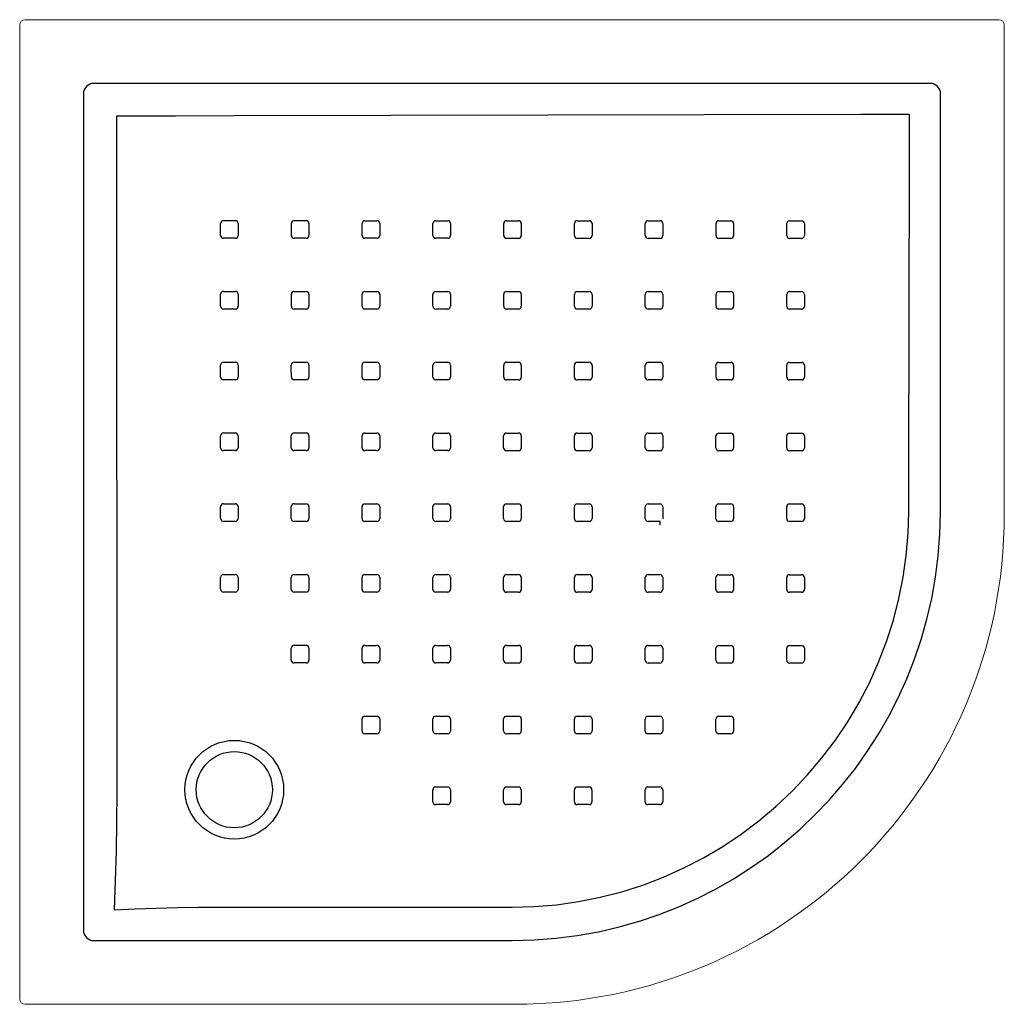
# Model space of a CAD drawing. Header units: millimetres. Extents: x 1784.729 to 1785.633, y 1558.426 to 1559.33.
import ezdxf

# ---------------------------------------------------------------- set-up
doc = ezdxf.new("R2010")
doc.units = ezdxf.units.MM
doc.layers.add('SANINDUSA', color=3, linetype='Continuous')

msp = doc.modelspace()

# ---------------------------------------------------------------- linework, layer by layer
at = {"layer": 'SANINDUSA', "lineweight": 15}
for p, q in [((1785.62823, 1559.3304), (1784.73404, 1559.3304)), ((1784.72904, 1559.3254), (1784.72904, 1558.43121)), ((1785.63323, 1558.87614), (1785.63323, 1559.3254)), ((1784.73404, 1558.42621), (1785.1833, 1558.42621))]:
    msp.add_line(p, q, dxfattribs=at)
at = {"layer": 'SANINDUSA'}
for p, q in [((1785.56484, 1559.27179), (1784.79743, 1559.27179)), ((1784.78765, 1559.26201), (1784.78765, 1558.4946)), ((1785.57462, 1558.8783), (1785.57462, 1559.26201)), ((1785.24108, 1559.08077), (1785.25208, 1559.08077)), ((1785.25208, 1559.06459), (1785.24108, 1559.06459)), ((1785.17608, 1559.01579), (1785.18708, 1559.01579)), ((1785.30607, 1559.01576), (1785.31707, 1559.01576)), ((1785.31966, 1559.01317), (1785.31966, 1559.00217)), ((1785.38465, 1559.01315), (1785.38466, 1559.00215)), ((1785.18708, 1558.99961), (1785.17608, 1558.99961)), ((1785.18706, 1558.86962), (1785.17606, 1558.86962)), ((1785.11105, 1558.82082), (1785.12205, 1558.82082)), ((1785.12464, 1558.81823), (1785.12464, 1558.80723)), ((1785.37104, 1558.82075), (1785.38204, 1558.82075)), ((1785.12205, 1558.80464), (1785.11105, 1558.80464)), ((1784.79743, 1558.48482), (1785.18114, 1558.48482))]:
    msp.add_line(p, q, dxfattribs=at)
at = {"layer": 'SANINDUSA', "flags": 128}
for points in [[(1784.81793, 1559.24178), (1784.81802, 1559.18256), (1784.81797, 1559.12334), (1784.81806, 1558.97967), (1784.81816, 1558.836), (1784.81819, 1558.75527), (1784.81826, 1558.67454), (1784.81828, 1558.64759), (1784.8182, 1558.62061), (1784.81798, 1558.59364), (1784.81755, 1558.5667), (1784.81686, 1558.53982), (1784.81586, 1558.51302)], [(1785.54621, 1559.24337), (1785.50141, 1559.24329), (1785.21402, 1559.24275), (1784.92632, 1559.24212), (1784.87213, 1559.24189), (1784.81793, 1559.24178)], [(1785.54554, 1558.87852), (1785.54568, 1558.95037), (1785.54581, 1559.02223), (1785.54595, 1559.09408), (1785.54608, 1559.16594), (1785.54621, 1559.24337)], [(1784.91351, 1559.13226), (1784.91351, 1559.13626), (1784.91351, 1559.14026), (1784.91351, 1559.14326)], [(1784.9161, 1559.14585), (1784.9241, 1559.14585), (1784.9271, 1559.14585)], [(1784.92969, 1559.14326), (1784.9297, 1559.13526), (1784.9297, 1559.13226)], [(1784.97851, 1559.13225), (1784.97851, 1559.14025), (1784.97851, 1559.14325)], [(1784.9811, 1559.14584), (1784.9891, 1559.14584), (1784.9921, 1559.14584)], [(1784.99469, 1559.14325), (1784.99469, 1559.13525), (1784.99469, 1559.13225)], [(1785.04351, 1559.13223), (1785.04351, 1559.14023), (1785.04351, 1559.14323)], [(1785.0461, 1559.14582), (1785.0541, 1559.14582), (1785.0571, 1559.14582)], [(1785.05969, 1559.14323), (1785.05969, 1559.13523), (1785.05969, 1559.13223)], [(1785.10851, 1559.13221), (1785.10851, 1559.14021), (1785.10851, 1559.14321)], [(1785.1111, 1559.1458), (1785.1191, 1559.1458), (1785.1221, 1559.1458)], [(1785.12469, 1559.14321), (1785.12469, 1559.13521), (1785.12469, 1559.13221)], [(1785.17351, 1559.1322), (1785.1735, 1559.1402), (1785.1735, 1559.1432)], [(1785.17609, 1559.14579), (1785.18409, 1559.14578), (1785.18709, 1559.14578)], [(1785.18968, 1559.14319), (1785.18968, 1559.13519), (1785.18968, 1559.13219)], [(1785.2385, 1559.13218), (1785.2385, 1559.14018), (1785.2385, 1559.14318)], [(1785.24109, 1559.14577), (1785.24909, 1559.14577), (1785.25209, 1559.14577)], [(1785.25468, 1559.14318), (1785.25468, 1559.13518), (1785.25468, 1559.13218)], [(1785.3035, 1559.13216), (1785.3035, 1559.14016), (1785.3035, 1559.14316)], [(1785.30609, 1559.14575), (1785.31409, 1559.14575), (1785.31709, 1559.14575)], [(1785.31968, 1559.14316), (1785.31968, 1559.13516), (1785.31968, 1559.13216)], [(1785.36849, 1559.13214), (1785.36849, 1559.14014), (1785.36849, 1559.14314)], [(1785.37108, 1559.14573), (1785.37908, 1559.14573), (1785.38208, 1559.14573)], [(1785.38467, 1559.14314), (1785.38467, 1559.13514), (1785.38467, 1559.13214)], [(1785.43349, 1559.13212), (1785.43349, 1559.14012), (1785.43349, 1559.14312)], [(1785.43608, 1559.14571), (1785.44408, 1559.14571), (1785.44708, 1559.14571)], [(1785.44967, 1559.14312), (1785.44967, 1559.13512), (1785.44967, 1559.13212)], [(1784.92711, 1559.12967), (1784.91911, 1559.12967), (1784.91611, 1559.12967)], [(1784.9921, 1559.12966), (1784.9841, 1559.12966), (1784.9811, 1559.12966)], [(1785.0571, 1559.12964), (1785.0491, 1559.12964), (1785.0461, 1559.12964)], [(1785.1221, 1559.12962), (1785.1141, 1559.12962), (1785.1111, 1559.12962)], [(1785.18709, 1559.1296), (1785.1791, 1559.12961), (1785.1761, 1559.12961)], [(1785.25209, 1559.12959), (1785.24409, 1559.12959), (1785.24109, 1559.12959)], [(1785.31709, 1559.12957), (1785.30909, 1559.12957), (1785.30609, 1559.12957)], [(1785.38208, 1559.12955), (1785.37408, 1559.12955), (1785.37108, 1559.12955)], [(1785.44708, 1559.12953), (1785.43908, 1559.12953), (1785.43608, 1559.12953)], [(1784.9135, 1559.06727), (1784.9135, 1559.07527), (1784.9135, 1559.07827)], [(1784.91609, 1559.08086), (1784.92409, 1559.08086), (1784.92709, 1559.08086)], [(1784.92968, 1559.07827), (1784.92968, 1559.07027), (1784.92968, 1559.06727)], [(1784.9785, 1559.06725), (1784.9785, 1559.07525), (1784.9785, 1559.07825)], [(1784.98109, 1559.08084), (1784.98909, 1559.08084), (1784.99209, 1559.08084)], [(1784.99468, 1559.07825), (1784.99469, 1559.07025), (1784.99469, 1559.06725)], [(1785.0435, 1559.06724), (1785.0435, 1559.07524), (1785.0435, 1559.07824)], [(1785.04609, 1559.08083), (1785.05409, 1559.08082), (1785.05709, 1559.08082)], [(1785.05968, 1559.07823), (1785.05968, 1559.07023), (1785.05968, 1559.06724)], [(1785.1085, 1559.06722), (1785.1085, 1559.07522), (1785.1085, 1559.07822)], [(1785.11109, 1559.08081), (1785.11909, 1559.08081), (1785.12209, 1559.08081)], [(1785.12468, 1559.07822), (1785.12468, 1559.07022), (1785.12468, 1559.06722)], [(1785.1735, 1559.0672), (1785.1735, 1559.0752), (1785.1735, 1559.0782)], [(1785.17609, 1559.08079), (1785.18409, 1559.08079), (1785.18708, 1559.08079)], [(1785.18968, 1559.0782), (1785.18968, 1559.0702), (1785.18968, 1559.0672)], [(1785.23849, 1559.06718), (1785.23849, 1559.07518), (1785.23849, 1559.07818)], [(1785.25467, 1559.07818), (1785.25467, 1559.07018), (1785.25467, 1559.06718)], [(1785.30349, 1559.06716), (1785.30349, 1559.07516), (1785.30349, 1559.07816)], [(1785.30608, 1559.08075), (1785.31408, 1559.08075), (1785.31708, 1559.08075)], [(1785.31967, 1559.07816), (1785.31967, 1559.07016), (1785.31967, 1559.06716)], [(1785.36849, 1559.06715), (1785.36848, 1559.07514), (1785.36848, 1559.07814)], [(1785.37107, 1559.08073), (1785.37907, 1559.08073), (1785.38207, 1559.08073)], [(1785.38466, 1559.07814), (1785.38466, 1559.07014), (1785.38466, 1559.06714)], [(1785.43348, 1559.06713), (1785.43348, 1559.07513), (1785.43348, 1559.07813)], [(1785.43607, 1559.08072), (1785.44407, 1559.08072), (1785.44707, 1559.08071)], [(1785.44966, 1559.07812), (1785.44966, 1559.07012), (1785.44966, 1559.06713)], [(1784.92709, 1559.06468), (1784.91909, 1559.06468), (1784.91609, 1559.06468)], [(1784.9921, 1559.06466), (1784.9841, 1559.06466), (1784.9811, 1559.06466)], [(1785.05709, 1559.06465), (1785.04909, 1559.06465), (1785.04609, 1559.06465)], [(1785.12209, 1559.06463), (1785.11409, 1559.06463), (1785.11109, 1559.06463)], [(1785.18709, 1559.06461), (1785.17909, 1559.06461), (1785.17609, 1559.06461)], [(1785.31708, 1559.06457), (1785.30908, 1559.06457), (1785.30608, 1559.06457)], [(1785.38207, 1559.06455), (1785.37408, 1559.06455), (1785.37108, 1559.06455)], [(1785.44707, 1559.06454), (1785.43907, 1559.06454), (1785.43607, 1559.06454)], [(1784.91349, 1559.00227), (1784.91349, 1559.01027), (1784.91349, 1559.01327)], [(1784.91608, 1559.01586), (1784.92408, 1559.01586), (1784.92708, 1559.01586)], [(1784.92967, 1559.01327), (1784.92967, 1559.00527), (1784.92967, 1559.00227)], [(1784.9785, 1559.00226), (1784.97849, 1559.01026), (1784.97849, 1559.01326)], [(1784.98108, 1559.01585), (1784.98908, 1559.01585), (1784.99208, 1559.01585)], [(1784.99468, 1559.01326), (1784.99468, 1559.00526), (1784.99468, 1559.00226)], [(1785.04349, 1559.00224), (1785.04349, 1559.01024), (1785.04349, 1559.01324)], [(1785.04608, 1559.01583), (1785.05408, 1559.01583), (1785.05708, 1559.01583)], [(1785.05967, 1559.01324), (1785.05967, 1559.00524), (1785.05967, 1559.00224)], [(1785.10849, 1559.00222), (1785.10849, 1559.01022), (1785.10849, 1559.01322)], [(1785.11108, 1559.01581), (1785.11908, 1559.01581), (1785.12208, 1559.01581)], [(1785.12467, 1559.01322), (1785.12467, 1559.00522), (1785.12467, 1559.00222)], [(1785.17349, 1559.0022), (1785.17349, 1559.0102), (1785.17349, 1559.0132)], [(1785.18967, 1559.0132), (1785.18967, 1559.0052), (1785.18967, 1559.0022)], [(1785.23848, 1559.00219), (1785.23848, 1559.01019), (1785.23848, 1559.01319)], [(1785.24107, 1559.01578), (1785.24907, 1559.01577), (1785.25207, 1559.01577)], [(1785.25466, 1559.01318), (1785.25466, 1559.00518), (1785.25466, 1559.00219)], [(1785.30348, 1559.00217), (1785.30348, 1559.01017), (1785.30348, 1559.01317)], [(1785.36848, 1559.00215), (1785.36848, 1559.01015), (1785.36847, 1559.01315)], [(1785.37106, 1559.01574), (1785.37906, 1559.01574), (1785.38206, 1559.01574)], [(1785.43347, 1559.00213), (1785.43347, 1559.01013), (1785.43347, 1559.01313)], [(1785.43606, 1559.01572), (1785.44406, 1559.01572), (1785.44706, 1559.01572)], [(1785.44965, 1559.01313), (1785.44965, 1559.00513), (1785.44965, 1559.00213)], [(1784.92708, 1558.99968), (1784.91908, 1558.99968), (1784.91608, 1558.99968)], [(1784.99209, 1558.99967), (1784.98409, 1558.99967), (1784.98109, 1558.99967)], [(1785.05708, 1558.99965), (1785.04908, 1558.99965), (1785.04608, 1558.99965)], [(1785.12208, 1558.99963), (1785.11408, 1558.99963), (1785.11108, 1558.99963)], [(1785.25207, 1558.9996), (1785.24407, 1558.9996), (1785.24107, 1558.9996)], [(1785.31707, 1558.99958), (1785.30907, 1558.99958), (1785.30607, 1558.99958)], [(1785.38207, 1558.99956), (1785.37407, 1558.99956), (1785.37107, 1558.99956)], [(1785.44706, 1558.99954), (1785.43906, 1558.99954), (1785.43606, 1558.99954)], [(1784.91607, 1558.95086), (1784.92407, 1558.95087), (1784.92707, 1558.95087)], [(1784.98108, 1558.95085), (1784.98907, 1558.95085), (1784.99208, 1558.95085)], [(1785.04607, 1558.95083), (1785.05407, 1558.95083), (1785.05707, 1558.95083)], [(1785.11107, 1558.95082), (1785.11907, 1558.95082), (1785.12207, 1558.95082)], [(1785.17607, 1558.9508), (1785.18407, 1558.9508), (1785.18707, 1558.9508)], [(1785.24106, 1558.95078), (1785.24906, 1558.95078), (1785.25206, 1558.95078)], [(1785.30606, 1558.95076), (1785.31406, 1558.95076), (1785.31706, 1558.95076)], [(1785.37106, 1558.95074), (1785.37905, 1558.95074), (1785.38205, 1558.95074)], [(1785.43605, 1558.95072), (1785.44405, 1558.95072), (1785.44705, 1558.95072)], [(1784.91348, 1558.93728), (1784.91348, 1558.94527), (1784.91348, 1558.94827)], [(1784.92966, 1558.94828), (1784.92966, 1558.94028), (1784.92966, 1558.93728)], [(1784.97849, 1558.93726), (1784.97848, 1558.94526), (1784.97848, 1558.94826)], [(1784.99467, 1558.94826), (1784.99467, 1558.94026), (1784.99467, 1558.93726)], [(1785.04348, 1558.93725), (1785.04348, 1558.94524), (1785.04348, 1558.94824)], [(1785.05966, 1558.94824), (1785.05966, 1558.94024), (1785.05967, 1558.93724)], [(1785.10848, 1558.93723), (1785.10848, 1558.94523), (1785.10848, 1558.94823)], [(1785.12466, 1558.94823), (1785.12466, 1558.94023), (1785.12466, 1558.93723)], [(1785.17348, 1558.93721), (1785.17348, 1558.94521), (1785.17348, 1558.94821)], [(1785.18966, 1558.94821), (1785.18966, 1558.94021), (1785.18966, 1558.93721)], [(1785.23847, 1558.93719), (1785.23847, 1558.94519), (1785.23847, 1558.94819)], [(1785.25465, 1558.94819), (1785.25465, 1558.94019), (1785.25465, 1558.93719)], [(1785.30347, 1558.93717), (1785.30347, 1558.94517), (1785.30347, 1558.94817)], [(1785.31965, 1558.94817), (1785.31965, 1558.94017), (1785.31965, 1558.93717)], [(1785.36847, 1558.93715), (1785.36847, 1558.94515), (1785.36847, 1558.94815)], [(1785.38465, 1558.94815), (1785.38465, 1558.94015), (1785.38465, 1558.93715)], [(1785.43346, 1558.93714), (1785.43346, 1558.94513), (1785.43346, 1558.94813)], [(1785.44964, 1558.94813), (1785.44964, 1558.94013), (1785.44964, 1558.93713)], [(1784.92707, 1558.93469), (1784.91907, 1558.93469), (1784.91607, 1558.93469)], [(1784.99208, 1558.93467), (1784.98408, 1558.93467), (1784.98108, 1558.93467)], [(1785.05707, 1558.93465), (1785.04908, 1558.93465), (1785.04608, 1558.93465)], [(1785.12207, 1558.93464), (1785.11407, 1558.93464), (1785.11107, 1558.93464)], [(1785.18707, 1558.93462), (1785.17907, 1558.93462), (1785.17607, 1558.93462)], [(1785.25206, 1558.9346), (1785.24406, 1558.9346), (1785.24106, 1558.9346)], [(1785.31706, 1558.93458), (1785.30906, 1558.93458), (1785.30606, 1558.93458)], [(1785.38206, 1558.93456), (1785.37406, 1558.93456), (1785.37106, 1558.93456)], [(1785.44705, 1558.93454), (1785.43905, 1558.93454), (1785.43605, 1558.93454)], [(1784.91606, 1558.88587), (1784.92406, 1558.88587), (1784.92706, 1558.88587)], [(1784.98106, 1558.88586), (1784.98906, 1558.88586), (1784.99207, 1558.88586)], [(1785.04606, 1558.88584), (1785.05406, 1558.88584), (1785.05706, 1558.88584)], [(1785.11106, 1558.88582), (1785.11906, 1558.88582), (1785.12206, 1558.88582)], [(1785.17606, 1558.8858), (1785.18406, 1558.8858), (1785.18706, 1558.8858)], [(1785.24105, 1558.88578), (1785.24905, 1558.88578), (1785.25205, 1558.88578)], [(1785.30605, 1558.88577), (1785.31405, 1558.88576), (1785.31705, 1558.88576)], [(1785.37105, 1558.88575), (1785.37905, 1558.88575), (1785.38205, 1558.88575)], [(1785.43604, 1558.88573), (1785.44404, 1558.88573), (1785.44704, 1558.88573)], [(1784.91347, 1558.87228), (1784.91347, 1558.88028), (1784.91347, 1558.88328)], [(1784.92965, 1558.88328), (1784.92965, 1558.87528), (1784.92965, 1558.87228)], [(1784.97848, 1558.87227), (1784.97847, 1558.88027), (1784.97847, 1558.88327)], [(1784.99466, 1558.88326), (1784.99466, 1558.87527), (1784.99466, 1558.87227)], [(1785.04348, 1558.87225), (1785.04347, 1558.88025), (1785.04347, 1558.88325)], [(1785.05965, 1558.88325), (1785.05966, 1558.87525), (1785.05966, 1558.87225)], [(1785.10847, 1558.87223), (1785.10847, 1558.88023), (1785.10847, 1558.88323)], [(1785.12465, 1558.88323), (1785.12465, 1558.87523), (1785.12465, 1558.87223)], [(1785.17347, 1558.87221), (1785.17347, 1558.88021), (1785.17347, 1558.88321)], [(1785.18133, 1558.51533), (1785.20164, 1558.5159), (1785.22195, 1558.51763), (1785.24217, 1558.5205), (1785.2622, 1558.5245), (1785.28194, 1558.52959), (1785.3013, 1558.53577), (1785.32029, 1558.54304), (1785.3389, 1558.5514), (1785.35704, 1558.56078), (1785.37464, 1558.57116), (1785.39162, 1558.58247), (1785.40788, 1558.59468), (1785.42348, 1558.60785), (1785.43837, 1558.62191), (1785.45247, 1558.63681), (1785.46573, 1558.65246), (1785.47808, 1558.6688), (1785.48946, 1558.68575), (1785.49988, 1558.70333), (1785.50931, 1558.72154), (1785.51773, 1558.74027), (1785.52509, 1558.75944), (1785.53135, 1558.77896), (1785.53648, 1558.79874), (1785.5404, 1558.81845), (1785.54322, 1558.83838), (1785.54494, 1558.85843), (1785.54554, 1558.87852)], [(1785.18965, 1558.88321), (1785.18965, 1558.87521), (1785.18965, 1558.87221)], [(1785.23846, 1558.87219), (1785.23846, 1558.88019), (1785.23846, 1558.88319)], [(1785.25464, 1558.88319), (1785.25464, 1558.87519), (1785.25464, 1558.87219)], [(1785.30346, 1558.87218), (1785.30346, 1558.88018), (1785.30346, 1558.88318)], [(1785.31964, 1558.88317), (1785.31964, 1558.87517), (1785.31964, 1558.87217)], [(1785.36846, 1558.87216), (1785.36846, 1558.88016), (1785.36846, 1558.88316)], [(1785.38464, 1558.88316), (1785.38464, 1558.87516), (1785.38464, 1558.87216)], [(1785.43345, 1558.87214), (1785.43345, 1558.88014), (1785.43345, 1558.88314)], [(1785.44963, 1558.88314), (1785.44963, 1558.87514), (1785.44963, 1558.87214)], [(1784.92706, 1558.86969), (1784.91906, 1558.86969), (1784.91606, 1558.86969)], [(1784.99207, 1558.86968), (1784.98407, 1558.86968), (1784.98107, 1558.86968)], [(1785.05707, 1558.86966), (1785.04907, 1558.86966), (1785.04607, 1558.86966)], [(1785.12206, 1558.86964), (1785.11406, 1558.86964), (1785.11106, 1558.86964)], [(1785.25205, 1558.8696), (1785.24406, 1558.8696), (1785.24106, 1558.8696)], [(1785.31705, 1558.86958), (1785.30905, 1558.86959), (1785.30605, 1558.86959)], [(1785.38205, 1558.86957), (1785.37405, 1558.86957), (1785.37105, 1558.86957)], [(1785.44704, 1558.86955), (1785.43904, 1558.86955), (1785.43604, 1558.86955)], [(1784.91346, 1558.80729), (1784.91346, 1558.81529), (1784.91346, 1558.81829)], [(1784.91605, 1558.82088), (1784.92405, 1558.82088), (1784.92705, 1558.82088)], [(1784.92964, 1558.81829), (1784.92964, 1558.81029), (1784.92964, 1558.80729)], [(1784.97847, 1558.80727), (1784.97847, 1558.81527), (1784.97847, 1558.81827)], [(1784.98106, 1558.82086), (1784.98906, 1558.82086), (1784.99206, 1558.82086)], [(1784.99465, 1558.81827), (1784.99465, 1558.81027), (1784.99465, 1558.80727)], [(1785.04347, 1558.80725), (1785.04347, 1558.81525), (1785.04347, 1558.81825)], [(1785.04606, 1558.82084), (1785.05406, 1558.82084), (1785.05706, 1558.82084)], [(1785.05965, 1558.81825), (1785.05965, 1558.81025), (1785.05965, 1558.80725)], [(1785.10846, 1558.80724), (1785.10846, 1558.81523), (1785.10846, 1558.81823)], [(1785.17346, 1558.80722), (1785.17346, 1558.81522), (1785.17346, 1558.81822)], [(1785.17605, 1558.82081), (1785.18405, 1558.8208), (1785.18705, 1558.8208)], [(1785.18964, 1558.81821), (1785.18964, 1558.81021), (1785.18964, 1558.80721)], [(1785.23846, 1558.8072), (1785.23845, 1558.8152), (1785.23845, 1558.8182)], [(1785.24104, 1558.82079), (1785.24904, 1558.82079), (1785.25204, 1558.82079)], [(1785.25463, 1558.8182), (1785.25463, 1558.8102), (1785.25463, 1558.8072)], [(1785.30345, 1558.80718), (1785.30345, 1558.81518), (1785.30345, 1558.81818)], [(1785.30604, 1558.82077), (1785.31404, 1558.82077), (1785.31704, 1558.82077)], [(1785.31963, 1558.81818), (1785.31963, 1558.81018), (1785.31963, 1558.80718)], [(1785.36845, 1558.80716), (1785.36845, 1558.81516), (1785.36845, 1558.81816)], [(1785.38463, 1558.81816), (1785.38463, 1558.81016), (1785.38463, 1558.80716)], [(1785.43344, 1558.80714), (1785.43344, 1558.81514), (1785.43344, 1558.81814)], [(1785.43603, 1558.82073), (1785.44403, 1558.82073), (1785.44703, 1558.82073)], [(1785.44962, 1558.81814), (1785.44962, 1558.81014), (1785.44962, 1558.80714)], [(1784.92705, 1558.8047), (1784.91905, 1558.8047), (1784.91605, 1558.8047)], [(1784.99206, 1558.80468), (1784.98406, 1558.80468), (1784.98106, 1558.80468)], [(1785.05706, 1558.80466), (1785.04906, 1558.80466), (1785.04606, 1558.80466)], [(1785.18705, 1558.80462), (1785.17905, 1558.80463), (1785.17605, 1558.80463)], [(1785.25204, 1558.80461), (1785.24405, 1558.80461), (1785.24105, 1558.80461)], [(1785.31704, 1558.80459), (1785.30904, 1558.80459), (1785.30604, 1558.80459)], [(1785.38204, 1558.80457), (1785.37404, 1558.80457), (1785.37104, 1558.80457)], [(1785.44703, 1558.80455), (1785.43903, 1558.80455), (1785.43603, 1558.80455)], [(1784.97846, 1558.74228), (1784.97846, 1558.75028), (1784.97846, 1558.75328)], [(1784.98105, 1558.75587), (1784.98905, 1558.75587), (1784.99205, 1558.75587)], [(1784.99464, 1558.75328), (1784.99464, 1558.74528), (1784.99464, 1558.74228)], [(1785.04346, 1558.74226), (1785.04346, 1558.75026), (1785.04346, 1558.75326)], [(1785.04605, 1558.75585), (1785.05405, 1558.75585), (1785.05705, 1558.75585)], [(1785.05964, 1558.75326), (1785.05964, 1558.74526), (1785.05964, 1558.74226)], [(1785.10846, 1558.74224), (1785.10845, 1558.75024), (1785.10845, 1558.75324)], [(1785.11104, 1558.75583), (1785.11904, 1558.75583), (1785.12204, 1558.75583)], [(1785.12463, 1558.75324), (1785.12463, 1558.74524), (1785.12463, 1558.74224)], [(1785.17345, 1558.74222), (1785.17345, 1558.75022), (1785.17345, 1558.75322)], [(1785.17604, 1558.75581), (1785.18404, 1558.75581), (1785.18704, 1558.75581)], [(1785.18963, 1558.75322), (1785.18963, 1558.74522), (1785.18963, 1558.74222)], [(1785.23844, 1558.7422), (1785.23844, 1558.7502), (1785.23844, 1558.7532)], [(1785.24103, 1558.75579), (1785.24903, 1558.75579), (1785.25203, 1558.75579)], [(1785.25462, 1558.7532), (1785.25462, 1558.7452), (1785.25462, 1558.7422)], [(1785.30344, 1558.74218), (1785.30344, 1558.75018), (1785.30344, 1558.75318)], [(1785.30603, 1558.75577), (1785.31403, 1558.75577), (1785.31703, 1558.75577)], [(1785.31962, 1558.75318), (1785.31962, 1558.74518), (1785.31962, 1558.74218)], [(1785.36844, 1558.74216), (1785.36843, 1558.75016), (1785.36843, 1558.75316)], [(1785.37102, 1558.75575), (1785.37902, 1558.75575), (1785.38202, 1558.75575)], [(1785.38461, 1558.75316), (1785.38461, 1558.74516), (1785.38461, 1558.74216)], [(1785.43343, 1558.74214), (1785.43343, 1558.75014), (1785.43343, 1558.75314)], [(1785.43602, 1558.75573), (1785.44402, 1558.75573), (1785.44702, 1558.75573)], [(1785.44961, 1558.75314), (1785.44961, 1558.74514), (1785.44961, 1558.74214)], [(1784.99205, 1558.73969), (1784.98405, 1558.73969), (1784.98105, 1558.73969)], [(1785.05705, 1558.73967), (1785.04905, 1558.73967), (1785.04605, 1558.73967)], [(1785.12204, 1558.73965), (1785.11405, 1558.73965), (1785.11105, 1558.73965)], [(1785.18704, 1558.73963), (1785.17904, 1558.73963), (1785.17604, 1558.73963)], [(1785.25203, 1558.73961), (1785.24403, 1558.73961), (1785.24103, 1558.73961)], [(1785.31703, 1558.73959), (1785.30903, 1558.73959), (1785.30603, 1558.73959)], [(1785.38202, 1558.73957), (1785.37403, 1558.73957), (1785.37103, 1558.73957)], [(1785.44702, 1558.73955), (1785.43902, 1558.73955), (1785.43602, 1558.73955)], [(1785.04345, 1558.67726), (1785.04345, 1558.68526), (1785.04345, 1558.68826)], [(1785.04604, 1558.69085), (1785.05404, 1558.69085), (1785.05704, 1558.69085)], [(1785.05963, 1558.68826), (1785.05963, 1558.68026), (1785.05963, 1558.67726)], [(1785.10844, 1558.67724), (1785.10844, 1558.68524), (1785.10844, 1558.68824)], [(1785.11103, 1558.69083), (1785.11903, 1558.69083), (1785.12203, 1558.69083)], [(1785.12462, 1558.68824), (1785.12462, 1558.68024), (1785.12462, 1558.67724)], [(1785.17344, 1558.67722), (1785.17344, 1558.68522), (1785.17344, 1558.68822)], [(1785.17603, 1558.69081), (1785.18403, 1558.69081), (1785.18703, 1558.69081)], [(1785.18962, 1558.68822), (1785.18962, 1558.68022), (1785.18962, 1558.67722)], [(1785.23843, 1558.6772), (1785.23843, 1558.6852), (1785.23843, 1558.6882)], [(1785.24102, 1558.69079), (1785.24902, 1558.69079), (1785.25202, 1558.69079)], [(1785.25461, 1558.6882), (1785.25461, 1558.6802), (1785.25461, 1558.6772)], [(1785.30343, 1558.67718), (1785.30343, 1558.68518), (1785.30343, 1558.68818)], [(1785.30602, 1558.69077), (1785.31402, 1558.69077), (1785.31702, 1558.69077)], [(1785.31961, 1558.68818), (1785.31961, 1558.68018), (1785.31961, 1558.67718)], [(1785.36842, 1558.67716), (1785.36842, 1558.68516), (1785.36842, 1558.68816)], [(1785.37101, 1558.69075), (1785.37901, 1558.69075), (1785.38201, 1558.69075)], [(1785.3846, 1558.68816), (1785.3846, 1558.68016), (1785.3846, 1558.67716)], [(1785.05704, 1558.67467), (1785.04904, 1558.67467), (1785.04604, 1558.67467)], [(1785.12203, 1558.67465), (1785.11403, 1558.67465), (1785.11103, 1558.67465)], [(1785.18703, 1558.67463), (1785.17903, 1558.67463), (1785.17603, 1558.67463)], [(1785.25202, 1558.67461), (1785.24402, 1558.67461), (1785.24102, 1558.67461)], [(1785.31702, 1558.67459), (1785.30902, 1558.67459), (1785.30602, 1558.67459)], [(1785.38201, 1558.67457), (1785.37401, 1558.67457), (1785.37101, 1558.67457)], [(1785.11102, 1558.62582), (1785.11902, 1558.62582), (1785.12202, 1558.62582)], [(1785.17602, 1558.6258), (1785.18401, 1558.6258), (1785.18701, 1558.6258)], [(1785.24101, 1558.62578), (1785.24901, 1558.62578), (1785.25201, 1558.62578)], [(1785.306, 1558.62577), (1785.314, 1558.62577), (1785.317, 1558.62577)], [(1785.10843, 1558.61223), (1785.10843, 1558.62023), (1785.10843, 1558.62323)], [(1785.12461, 1558.62323), (1785.12461, 1558.61523), (1785.12461, 1558.61223)], [(1785.17342, 1558.61221), (1785.17342, 1558.62021), (1785.17342, 1558.62321)], [(1785.1896, 1558.62321), (1785.1896, 1558.61521), (1785.1896, 1558.61221)], [(1785.23842, 1558.61219), (1785.23842, 1558.62019), (1785.23842, 1558.62319)], [(1785.2546, 1558.62319), (1785.2546, 1558.61519), (1785.2546, 1558.61219)], [(1785.30341, 1558.61218), (1785.30341, 1558.62018), (1785.30341, 1558.62318)], [(1785.31959, 1558.62318), (1785.31959, 1558.61518), (1785.31959, 1558.61217)], [(1785.12202, 1558.60964), (1785.11402, 1558.60964), (1785.11102, 1558.60964)], [(1785.18701, 1558.60962), (1785.17901, 1558.60962), (1785.17601, 1558.60962)], [(1785.25201, 1558.6096), (1785.24401, 1558.6096), (1785.24101, 1558.6096)], [(1785.317, 1558.60958), (1785.309, 1558.60958), (1785.306, 1558.60958)], [(1784.81586, 1558.51302), (1784.83516, 1558.51382), (1784.8545, 1558.51448), (1784.87392, 1558.515), (1784.89337, 1558.51537), (1784.92789, 1558.51555), (1784.96242, 1558.51546), (1785.03149, 1558.51538), (1785.10641, 1558.51535), (1785.18133, 1558.51533)]]:
    msp.add_lwpolyline(points, dxfattribs=at)
at = {"layer": 'SANINDUSA'}
for radius in [0.0453, 0.035]:
    msp.add_circle((1784.92614, 1558.6233), radius, dxfattribs=at)
for centre, radius, start, end in [((1784.9161, 1559.14326), 0.00259, 89.99546, 180.00424), ((1784.9271, 1559.14326), 0.00259, 0.00735, 89.99864), ((1784.9811, 1559.14325), 0.00259, 89.99512, 180.00458), ((1784.9921, 1559.14325), 0.00259, 0.00695, 89.9973), ((1785.0461, 1559.14323), 0.00259, 89.99528, 180.00532), ((1785.0571, 1559.14323), 0.00259, 0.00657, 89.99647), ((1785.1111, 1559.14321), 0.00259, 89.99543, 180.00558), ((1785.1221, 1559.14321), 0.00259, 0.00628, 89.99616), ((1785.17609, 1559.1432), 0.00259, 89.99558, 180.00559), ((1785.18709, 1559.14319), 0.00259, 0.00594, 89.99603), ((1785.24109, 1559.14318), 0.00259, 89.99573, 180.00544), ((1785.25209, 1559.14318), 0.00259, 0.00555, 89.99598), ((1785.30609, 1559.14316), 0.00259, 89.99577, 180.00514), ((1785.31709, 1559.14316), 0.00259, 0.00518, 89.99597), ((1785.37108, 1559.14314), 0.00259, 89.99546, 180.00481), ((1785.38208, 1559.14314), 0.00259, 0.00502, 89.99573), ((1785.43608, 1559.14312), 0.00259, 89.99495, 180.00437), ((1785.44708, 1559.14312), 0.00259, 0.00521, 89.99562), ((1784.91611, 1559.13226), 0.00259, 180.00744, 269.99903), ((1784.92711, 1559.13226), 0.00259, 269.99514, 0.00379), ((1784.9811, 1559.13225), 0.00259, 180.00704, 269.99778), ((1784.9921, 1559.13225), 0.00259, 269.99514, 0.00458), ((1785.0461, 1559.13223), 0.00259, 180.0066, 269.99677), ((1785.0571, 1559.13223), 0.00259, 269.99527, 0.00516), ((1785.1111, 1559.13221), 0.00259, 180.00628, 269.9963), ((1785.1221, 1559.13221), 0.00259, 269.99539, 0.00535), ((1785.1761, 1559.1322), 0.00259, 180.00594, 269.99604), ((1785.1871, 1559.13219), 0.00259, 269.99553, 0.00534), ((1785.24109, 1559.13218), 0.00259, 180.00557, 269.9959), ((1785.25209, 1559.13218), 0.00259, 269.99562, 0.00518), ((1785.30609, 1559.13216), 0.00259, 180.00527, 269.99586), ((1785.31709, 1559.13216), 0.00259, 269.99556, 0.00486), ((1785.37108, 1559.13214), 0.00259, 180.00511, 269.9957), ((1785.38208, 1559.13214), 0.00259, 269.99523, 0.00458), ((1785.43608, 1559.13212), 0.00259, 180.00504, 269.99536), ((1785.44708, 1559.13212), 0.00259, 269.99487, 0.00463), ((1784.91609, 1559.07827), 0.00259, 89.99478, 180.00217), ((1784.92709, 1559.07827), 0.00259, 0.00784, 89.99969), ((1784.98109, 1559.07825), 0.00259, 89.99504, 180.00395), ((1784.99209, 1559.07825), 0.00259, 0.00686, 89.99778), ((1785.04609, 1559.07824), 0.00259, 89.99516, 180.00457), ((1785.05709, 1559.07823), 0.00259, 0.00633, 89.99688), ((1785.11109, 1559.07822), 0.00259, 89.99524, 180.00477), ((1785.12209, 1559.07822), 0.00259, 0.00593, 89.99642), ((1785.17609, 1559.0782), 0.00259, 89.99533, 180.00486), ((1785.18708, 1559.0782), 0.00259, 0.00557, 89.99609), ((1785.24108, 1559.07818), 0.00259, 89.99537, 180.00485), ((1785.25208, 1559.07818), 0.00259, 0.00532, 89.99588), ((1785.30608, 1559.07816), 0.00259, 89.99523, 180.0047), ((1785.31708, 1559.07816), 0.00259, 0.00525, 89.99575), ((1785.37107, 1559.07814), 0.00259, 89.99504, 180.0045), ((1785.38207, 1559.07814), 0.00259, 0.0052, 89.99571), ((1785.43607, 1559.07813), 0.00259, 89.99503, 180.00448), ((1785.44707, 1559.07812), 0.00259, 0.00474, 89.9955), ((1784.91609, 1559.06727), 0.00259, 180.00848, 270.00163), ((1784.92709, 1559.06727), 0.00259, 269.99456, 0.0022), ((1784.9811, 1559.06725), 0.00259, 180.00716, 269.99838), ((1784.9921, 1559.06725), 0.00259, 269.99494, 0.00396), ((1785.04609, 1559.06724), 0.00259, 180.00644, 269.99704), ((1785.05709, 1559.06723), 0.00259, 269.99513, 0.00457), ((1785.11109, 1559.06722), 0.00259, 180.00603, 269.99648), ((1785.12209, 1559.06722), 0.00259, 269.99522, 0.00475), ((1785.17609, 1559.0672), 0.00259, 180.00565, 269.99608), ((1785.18709, 1559.0672), 0.00259, 269.99529, 0.00482), ((1785.24108, 1559.06718), 0.00259, 180.00536, 269.99582), ((1785.25208, 1559.06718), 0.00259, 269.99529, 0.00479), ((1785.30608, 1559.06716), 0.00259, 180.00527, 269.99571), ((1785.31708, 1559.06716), 0.00259, 269.99514, 0.00474), ((1785.37108, 1559.06715), 0.00259, 180.00532, 269.9958), ((1785.38208, 1559.06714), 0.00259, 269.99497, 0.00459), ((1785.43607, 1559.06713), 0.00259, 180.00507, 269.99563), ((1785.44707, 1559.06712), 0.00259, 269.99485, 0.00413), ((1784.91608, 1559.01327), 0.00259, 89.99472, 179.99996), ((1784.92708, 1559.01327), 0.00259, 0.00853, 90.00238), ((1784.98108, 1559.01326), 0.00259, 89.99495, 180.00322), ((1784.99208, 1559.01326), 0.00259, 0.00684, 89.99819), ((1785.04608, 1559.01324), 0.00259, 89.99514, 180.00444), ((1785.05708, 1559.01324), 0.00259, 0.00615, 89.99679), ((1785.11108, 1559.01322), 0.00259, 89.99515, 180.00468), ((1785.12208, 1559.01322), 0.00259, 0.00575, 89.99623), ((1785.17608, 1559.0132), 0.00259, 89.99519, 180.00478), ((1785.18708, 1559.0132), 0.00259, 0.00542, 89.99585), ((1785.24107, 1559.01319), 0.00259, 89.99521, 180.00483), ((1785.25207, 1559.01318), 0.00259, 0.00526, 89.99566), ((1785.30607, 1559.01317), 0.00259, 89.99512, 180.00482), ((1785.31707, 1559.01317), 0.00259, 0.00526, 89.99557), ((1785.37106, 1559.01315), 0.00259, 89.9949, 180.00472), ((1785.38206, 1559.01315), 0.00259, 0.00533, 89.99549), ((1785.43606, 1559.01313), 0.00259, 89.9945, 180.00423), ((1785.44706, 1559.01313), 0.00259, 0.00508, 89.99529), ((1784.91608, 1559.00227), 0.00259, 180.0096, 270.00498), ((1784.92708, 1559.00227), 0.00259, 269.99458, 0.00028), ((1784.98109, 1559.00226), 0.00259, 180.00719, 269.99905), ((1784.99209, 1559.00226), 0.00259, 269.99497, 0.00352), ((1785.04608, 1559.00224), 0.00259, 180.00624, 269.99693), ((1785.05708, 1559.00224), 0.00259, 269.9951, 0.00448), ((1785.11108, 1559.00222), 0.00259, 180.00584, 269.99624), ((1785.12208, 1559.00222), 0.00259, 269.99512, 0.0047), ((1785.17608, 1559.0022), 0.00259, 180.00547, 269.99579), ((1785.18708, 1559.0022), 0.00259, 269.99518, 0.00484), ((1785.24107, 1559.00219), 0.00259, 180.00525, 269.99556), ((1785.25207, 1559.00218), 0.00259, 269.99521, 0.00487), ((1785.30607, 1559.00217), 0.00259, 180.00524, 269.99552), ((1785.31707, 1559.00217), 0.00259, 269.99511, 0.00481), ((1785.37107, 1559.00215), 0.00259, 180.00525, 269.99539), ((1785.38207, 1559.00215), 0.00259, 269.99475, 0.00455), ((1785.43606, 1559.00213), 0.00259, 180.00521, 269.99527), ((1785.44706, 1559.00213), 0.00259, 269.99412, 0.00411), ((1784.91607, 1558.94827), 0.00259, 89.99496, 179.99774), ((1784.92707, 1558.94827), 0.00259, 0.00871, 90.00443), ((1784.98107, 1558.94826), 0.00259, 89.99507, 180.00262), ((1784.99208, 1558.94826), 0.00259, 0.00667, 89.99857), ((1785.04607, 1558.94824), 0.00259, 89.99511, 180.0042), ((1785.05707, 1558.94824), 0.00259, 0.00597, 89.99674), ((1785.11107, 1558.94823), 0.00259, 89.99509, 180.00465), ((1785.12207, 1558.94823), 0.00259, 0.00551, 89.99594), ((1785.17607, 1558.94821), 0.00259, 89.99521, 180.00491), ((1785.18707, 1558.94821), 0.00259, 0.00512, 89.99545), ((1785.24106, 1558.94819), 0.00259, 89.99528, 180.00504), ((1785.25206, 1558.94819), 0.00259, 0.005, 89.99528), ((1785.30606, 1558.94817), 0.00259, 89.99525, 180.00498), ((1785.31706, 1558.94817), 0.00259, 0.00506, 89.99533), ((1785.37106, 1558.94815), 0.00259, 89.995, 180.00475), ((1785.38205, 1558.94815), 0.00259, 0.00521, 89.99547), ((1785.43605, 1558.94813), 0.00259, 89.99422, 180.00439), ((1785.44705, 1558.94813), 0.00259, 0.00519, 89.99503), ((1784.91607, 1558.93728), 0.00259, 180.00962, 270.00736), ((1784.92707, 1558.93728), 0.00259, 269.99483, 359.99869), ((1784.98108, 1558.93726), 0.00259, 180.00713, 269.99974), ((1784.99208, 1558.93726), 0.00259, 269.99495, 0.00294), ((1785.04608, 1558.93725), 0.00259, 180.00615, 269.99714), ((1785.05708, 1558.93724), 0.00259, 269.99503, 0.0042), ((1785.11107, 1558.93723), 0.00259, 180.00566, 269.99609), ((1785.12207, 1558.93723), 0.00259, 269.99507, 0.00467), ((1785.17607, 1558.93721), 0.00259, 180.00515, 269.99541), ((1785.18707, 1558.93721), 0.00259, 269.99525, 0.00497), ((1785.24107, 1558.93719), 0.00259, 180.00492, 269.99515), ((1785.25206, 1558.93719), 0.00259, 269.99534, 0.00507), ((1785.30606, 1558.93717), 0.00259, 180.00493, 269.9952), ((1785.31706, 1558.93717), 0.00259, 269.99529, 0.005), ((1785.37106, 1558.93715), 0.00259, 180.00516, 269.99536), ((1785.38206, 1558.93715), 0.00259, 269.99484, 0.00469), ((1785.43605, 1558.93714), 0.00259, 180.00538, 269.99512), ((1785.44705, 1558.93713), 0.00259, 269.9938, 0.00419), ((1784.91606, 1558.88328), 0.00259, 89.99494, 179.99644), ((1784.92706, 1558.88328), 0.00259, 0.00935, 90.00636), ((1784.98106, 1558.88327), 0.00259, 89.99483, 180.00157), ((1784.99207, 1558.88326), 0.00259, 0.00699, 89.99962), ((1785.04606, 1558.88325), 0.00259, 89.99492, 180.00363), ((1785.05706, 1558.88325), 0.00259, 0.00606, 89.99713), ((1785.11106, 1558.88323), 0.00259, 89.99504, 180.00435), ((1785.12206, 1558.88323), 0.00259, 0.00518, 89.9958), ((1785.17606, 1558.88321), 0.00259, 89.99537, 180.005), ((1785.18706, 1558.88321), 0.00259, 0.00456, 89.99498), ((1785.24105, 1558.88319), 0.00259, 89.99558, 180.00519), ((1785.25205, 1558.88319), 0.00259, 0.00437, 89.99484), ((1785.30605, 1558.88318), 0.00259, 89.99558, 180.00513), ((1785.31705, 1558.88317), 0.00259, 0.00447, 89.99495), ((1785.37105, 1558.88316), 0.00259, 89.99518, 180.00488), ((1785.38205, 1558.88316), 0.00259, 0.00482, 89.99505), ((1785.43604, 1558.88314), 0.00259, 89.99406, 180.00445), ((1785.44704, 1558.88314), 0.00259, 0.00523, 89.99465), ((1785.18114, 1558.8783), 0.39348, 270, 0), ((1784.91606, 1558.87228), 0.00259, 180.01071, 270.0093), ((1784.92706, 1558.87228), 0.00259, 269.99468, 359.99768), ((1784.98107, 1558.87227), 0.00259, 180.00764, 270.00094), ((1784.99207, 1558.87227), 0.00259, 269.99483, 0.00215), ((1785.04607, 1558.87225), 0.00259, 180.00639, 269.99772), ((1785.05707, 1558.87225), 0.00259, 269.99485, 0.00375), ((1785.11106, 1558.87223), 0.00259, 180.0054, 269.99605), ((1785.12206, 1558.87223), 0.00259, 269.99519, 0.00458), ((1785.17606, 1558.87221), 0.00259, 180.00454, 269.99487), ((1785.18706, 1558.87221), 0.00259, 269.99554, 0.00513), ((1785.24106, 1558.87219), 0.00259, 180.0042, 269.99462), ((1785.25205, 1558.87219), 0.00259, 269.99571, 0.00522), ((1785.30605, 1558.87218), 0.00259, 180.00423, 269.99474), ((1785.09688, 1558.86662), 0.22019, 359.92335, 0.77247), ((1785.37105, 1558.87216), 0.00259, 180.00455, 269.99492), ((1785.38205, 1558.87216), 0.00259, 269.99509, 0.00479), ((1785.43604, 1558.87214), 0.00259, 180.00515, 269.99477), ((1785.44704, 1558.87214), 0.00259, 269.99364, 0.00427), ((1784.91605, 1558.81828), 0.00259, 89.99461, 179.99568), ((1784.92705, 1558.81828), 0.00259, 0.01019, 90.00752), ((1784.98106, 1558.81827), 0.00259, 89.99475, 180.00147), ((1784.99206, 1558.81827), 0.00259, 0.00757, 90.00035), ((1785.04606, 1558.81825), 0.00259, 89.99493, 180.0032), ((1785.05706, 1558.81825), 0.00259, 0.00571, 89.99734), ((1785.11105, 1558.81824), 0.00259, 89.99538, 180.00446), ((1785.12205, 1558.81823), 0.00259, 0.00418, 89.99508), ((1785.17605, 1558.81822), 0.00259, 89.99585, 180.00525), ((1785.18705, 1558.81821), 0.00259, 0.00346, 89.99414), ((1785.24104, 1558.8182), 0.00259, 89.99605, 180.00534), ((1785.25204, 1558.8182), 0.00259, 0.00333, 89.99417), ((1785.30604, 1558.81818), 0.00259, 89.99608, 180.00518), ((1785.31704, 1558.81818), 0.00259, 0.00345, 89.99441), ((1785.37104, 1558.81816), 0.00259, 89.99567, 180.00496), ((1785.38203, 1558.81816), 0.00259, 0.00401, 89.99462), ((1785.43603, 1558.81814), 0.00259, 89.99422, 180.00453), ((1785.44703, 1558.81814), 0.00259, 0.00499, 89.99435), ((1784.91605, 1558.80729), 0.00259, 180.01185, 270.0105), ((1784.92705, 1558.80729), 0.00259, 269.9943, 359.9973), ((1784.98106, 1558.80727), 0.00259, 180.00836, 270.00166), ((1784.99206, 1558.80727), 0.00259, 269.99459, 0.00174), ((1785.04606, 1558.80725), 0.00259, 180.0063, 269.99791), ((1785.05706, 1558.80725), 0.00259, 269.99509, 0.00351), ((1785.11106, 1558.80724), 0.00259, 180.00429, 269.99504), ((1785.12205, 1558.80723), 0.00259, 269.99573, 0.00492), ((1785.17605, 1558.80722), 0.00259, 180.00324, 269.99377), ((1785.18705, 1558.80721), 0.00259, 269.99611, 0.00544), ((1785.24105, 1558.8072), 0.00259, 180.00305, 269.9938), ((1785.25204, 1558.8072), 0.00259, 269.99622, 0.00532), ((1785.30604, 1558.80718), 0.00259, 180.00311, 269.99411), ((1785.31704, 1558.80718), 0.00259, 269.99622, 0.00514), ((1785.37104, 1558.80716), 0.00259, 180.00353, 269.9944), ((1785.38204, 1558.80716), 0.00259, 269.99564, 0.00486), ((1785.43603, 1558.80714), 0.00259, 180.00459, 269.99444), ((1785.44703, 1558.80714), 0.00259, 269.99379, 0.00431), ((1784.98105, 1558.75328), 0.00259, 89.99493, 180.00164), ((1784.99205, 1558.75328), 0.00259, 0.00749, 90.00057), ((1785.04605, 1558.75326), 0.00259, 89.99563, 180.00321), ((1785.05705, 1558.75326), 0.00259, 0.00362, 89.996), ((1785.11104, 1558.75324), 0.00259, 89.99622, 180.00523), ((1785.12204, 1558.75324), 0.00259, 0.00225, 89.99334), ((1785.17604, 1558.75322), 0.00259, 89.99641, 180.0056), ((1785.18704, 1558.75322), 0.00259, 0.002, 89.99299), ((1785.24103, 1558.7532), 0.00259, 89.9966, 180.00533), ((1785.25203, 1558.7532), 0.00259, 0.00198, 89.99341), ((1785.30603, 1558.75318), 0.00259, 89.99669, 180.00511), ((1785.31703, 1558.75318), 0.00259, 0.00209, 89.99376), ((1785.37102, 1558.75316), 0.00259, 89.99642, 180.00493), ((1785.38202, 1558.75316), 0.00259, 0.00272, 89.9941), ((1785.43602, 1558.75314), 0.00259, 89.99483, 180.00453), ((1785.44702, 1558.75314), 0.00259, 0.00432, 89.99413), ((1784.98105, 1558.74228), 0.00259, 180.00878, 270.00175), ((1784.99205, 1558.74228), 0.00259, 269.99456, 0.00141), ((1785.04605, 1558.74226), 0.00259, 180.00393, 269.99584), ((1785.05705, 1558.74226), 0.00259, 269.99637, 0.00442), ((1785.11105, 1558.74224), 0.00259, 180.00199, 269.9927), ((1785.12205, 1558.74224), 0.00259, 269.99645, 0.00553), ((1785.17604, 1558.74222), 0.00259, 180.00162, 269.99249), ((1785.18704, 1558.74222), 0.00259, 269.9966, 0.00553), ((1785.24104, 1558.7422), 0.00259, 180.00161, 269.99298), ((1785.25203, 1558.7422), 0.00259, 269.99678, 0.00524), ((1785.30603, 1558.74218), 0.00259, 180.00169, 269.99343), ((1785.31703, 1558.74218), 0.00259, 269.99689, 0.00503), ((1785.37103, 1558.74216), 0.00259, 180.00207, 269.9938), ((1785.38202, 1558.74216), 0.00259, 269.99651, 0.00485), ((1785.43602, 1558.74214), 0.00259, 180.00347, 269.99409), ((1785.44702, 1558.74214), 0.00259, 269.99448, 0.00434), ((1785.04604, 1558.68826), 0.00259, 89.99732, 180.00612), ((1785.05704, 1558.68826), 0.00259, 0.00016, 89.99145), ((1785.11103, 1558.68824), 0.00259, 89.99724, 180.00624), ((1785.12203, 1558.68824), 0.00259, 359.99981, 89.99097), ((1785.17603, 1558.68822), 0.00259, 89.99741, 180.0059), ((1785.18703, 1558.68822), 0.00259, 359.99983, 89.99159), ((1785.24102, 1558.6882), 0.00259, 89.99749, 180.00549), ((1785.25202, 1558.6882), 0.00259, 0.00002, 89.99225), ((1785.30602, 1558.68818), 0.00259, 89.99754, 180.0051), ((1785.31702, 1558.68818), 0.00259, 0.00026, 89.99287), ((1785.37101, 1558.68816), 0.00259, 89.99749, 180.00486), ((1785.38201, 1558.68816), 0.00259, 0.00081, 89.99342), ((1785.04604, 1558.67726), 0.00259, 179.99956, 269.99002), ((1785.05704, 1558.67726), 0.00259, 269.99708, 0.00568), ((1785.11104, 1558.67724), 0.00259, 179.99901, 269.99), ((1785.12203, 1558.67723), 0.00259, 269.99748, 0.00613), ((1785.17603, 1558.67722), 0.00259, 179.99893, 269.99057), ((1785.18703, 1558.67722), 0.00259, 269.99783, 0.00589), ((1785.24102, 1558.6772), 0.00259, 179.99926, 269.99146), ((1785.25202, 1558.6772), 0.00259, 269.99785, 0.00541), ((1785.30602, 1558.67718), 0.00259, 179.99963, 269.99227), ((1785.31702, 1558.67718), 0.00259, 269.99782, 0.005), ((1785.37101, 1558.67716), 0.00259, 179.99999, 269.9929), ((1785.38201, 1558.67716), 0.00259, 269.99773, 0.00479), ((1785.11102, 1558.62323), 0.00259, 90.00028, 180.0078), ((1785.12202, 1558.62323), 0.00259, 359.99403, 89.98707), ((1785.17602, 1558.62321), 0.00259, 90.00021, 180.00713), ((1785.18701, 1558.62321), 0.00259, 359.99482, 89.98829), ((1785.24101, 1558.62319), 0.00259, 89.99981, 180.00638), ((1785.25201, 1558.62319), 0.00259, 359.99599, 89.98963), ((1785.306, 1558.62318), 0.00259, 89.99923, 180.00562), ((1785.317, 1558.62318), 0.00259, 359.99729, 89.99107), ((1785.11102, 1558.61223), 0.00259, 179.99171, 269.98477), ((1785.12202, 1558.61223), 0.00259, 270.00145, 0.00783), ((1785.17602, 1558.61221), 0.00259, 179.99264, 269.98633), ((1785.18701, 1558.61221), 0.00259, 270.00099, 0.00693), ((1785.24101, 1558.61219), 0.00259, 179.99411, 269.9881), ((1785.25201, 1558.61219), 0.00259, 270.00033, 0.00614), ((1785.306, 1558.61218), 0.00259, 179.9958, 269.98986), ((1785.317, 1558.61217), 0.00259, 269.99937, 0.00521)]:
    msp.add_arc(centre, radius, start, end, dxfattribs=at)
at = {"layer": 'SANINDUSA', "lineweight": 15}
for centre, major_axis in [((1784.73404, 1559.3254), (0.00354, -0.00354)), ((1785.62823, 1559.3254), (-0.00354, -0.00354)), ((1785.18316, 1558.87628), (-0.31829, 0.31829)), ((1784.73404, 1558.43121), (0.00354, 0.00354))]:
    msp.add_ellipse(centre, major_axis=major_axis, ratio=0.999695, start_param=2.356347, end_param=3.926839, dxfattribs=at)
at = {"layer": 'SANINDUSA'}
for centre, major_axis, start_param, end_param in [((1784.79827, 1559.26117), (0.00793, -0.00793), 2.377815, 3.90537), ((1785.564, 1559.26117), (0.00793, 0.00793), 5.519408, 7.046963), ((1784.79827, 1558.49544), (0.00793, 0.00793), 2.377815, 3.90537)]:
    msp.add_ellipse(centre, major_axis=major_axis, ratio=0.891198, start_param=start_param, end_param=end_param, dxfattribs=at)

doc.saveas('drawing.dxf')
